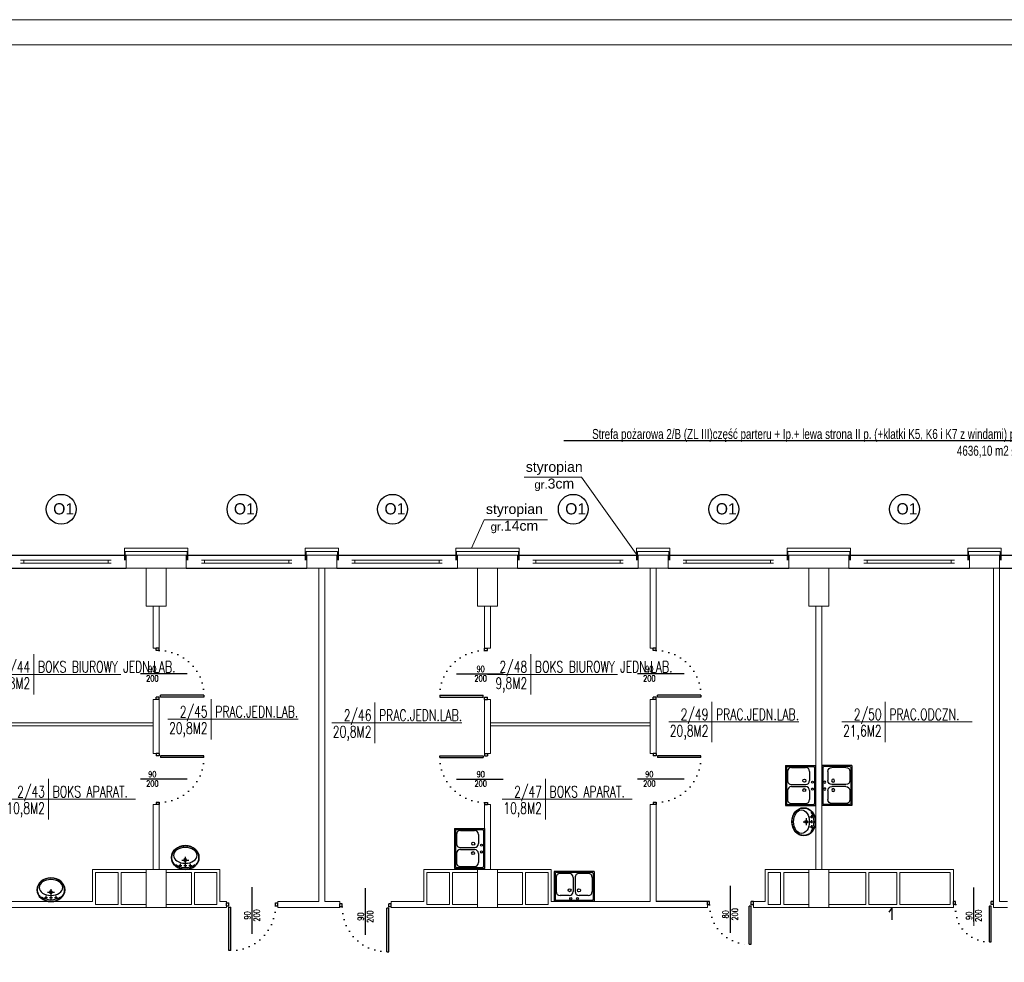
# Model space of a CAD drawing. Header units: millimetres. Extents: x 126553 to 403692, y -95821 to 38049.
# Tile 255 of 256: x 249538 to 251499, y 13247 to 15124. Entities that reach past the tile are written whole.
import ezdxf
from ezdxf import colors
from ezdxf.entities.mleader import LeaderData, LeaderLine
from ezdxf.enums import TextEntityAlignment as Align
from ezdxf.math import Vec2, Vec3

# ---------------------------------------------------------------- set-up
doc = ezdxf.new("R2010")
doc.units = ezdxf.units.MM
doc.linetypes.add('DOTX2', pattern=[12.7, 0, -12.7])
doc.layers.add('1  opis', color=9, linetype='Continuous')
doc.layers.add('WIDOK', color=7, linetype='Continuous')
for name, color, linetype, lineweight in [('_(06 GRUBA)', 7, 'Continuous', 40), ('CIENKIE', 7, 'Continuous', 18), ('drzwi', 7, 'Continuous', 15), ('ocieplenie', 253, 'BATTING', 18), ('OKNA', 7, 'Continuous', 13), ('opisy', 7, 'Continuous', 18), ('ramki', 250, 'Continuous', 13), ('WAW_ŚLUSARKA ALUMINIOWA OPIS PB', 7, 'Continuous', 9), ('ŚCIANY GRUBE', 7, 'Continuous', 20)]:
    doc.layers.add(name, color=color, linetype=linetype, lineweight=lineweight)
doc.styles.add('OPIS', font='romans.shx', dxfattribs={"width": 0.8})
doc.styles.add('ROMANS', font='romans.shx', dxfattribs={"width": 0.7})
doc.styles.add('STYLE1', font='txt', dxfattribs={"width": 0.8})
doc.linetypes.add('BATTING', pattern='A,0.0001,-0.1,[134,LTYPESHP.SHX,S=0.1,R=0,X=-0.1,Y=0],-0.2,[134,LTYPESHP.SHX,S=0.1,R=180,X=0.1,Y=0],-0.1', length=0.4001)

# ---------------------------------------------------------------- blocks, each defined once
blk = doc.blocks.new('OKNO')
at = {"layer": 'OKNA'}
for p, q in [((30, 15.9), (210, 15.9)), ((30, 9.9), (210, 9.9)), ((36, 9.9), (36, 15.9)), ((204, 9.9), (204, 15.9))]:
    blk.add_line(p, q, dxfattribs=at)
blk = doc.blocks.new('umblcd')
for p, q in [((-13.1, -8), (-6.9, -8)), ((-10, -11.2), (-10, -4.9)), ((-6.8, -18.8), (6.9, -18.8)), ((-3.1, -8), (3.1, -8)), ((0, -11.2), (0, -4.9)), ((0, -25), (0, -12.3)), ((6.9, -8), (13.1, -8)), ((10, -11.2), (10, -4.9))]:
    blk.add_line(p, q)
for centre, radius in [((-10, -8), 1), ((0, -18.8), 2.75), ((0, -18.8), 2.12), ((0, -8), 1), ((10, -8), 1)]:
    blk.add_circle(centre, radius)
for centre, major_axis, ratio in [((0, -23.7), (28, 0), 0.84777), ((0, -28), (23.5, 0), 0.670213)]:
    blk.add_ellipse(centre, major_axis=major_axis, ratio=ratio)
blk.add_ellipse((0, -23.7), major_axis=(27.3, 0), ratio=0.755375, start_param=7.077945, end_param=8.630335)
blk.add_open_spline([(27.3, -23.7), (27.3, -23), (27.3, -22.2), (27, -20.1), (26.8, -18.9), (26, -16.4), (25.4, -15.2), (24.2, -12.9), (23.4, -11.7), (21.7, -9.6), (20.7, -8.6), (18.6, -6.8), (17.5, -5.9), (15, -4.4), (13.7, -3.7), (11, -2.6), (9.6, -2.1), (6.7, -1.3), (5.2, -1), (2.1, -0.7), (0.6, -0.6), (-2.4, -0.7), (-4, -0.9), (-7, -1.4), (-8.4, -1.7), (-11.3, -2.7), (-12.7, -3.2), (-15.3, -4.5), (-16.5, -5.3), (-18.8, -7), (-19.9, -7.9), (-21.9, -9.8), (-22.8, -10.9), (-24.3, -13.1), (-25, -14.3), (-26.1, -16.6), (-26.5, -17.9), (-27.1, -20.4), (-27.3, -21.7), (-27.4, -24.2), (-27.3, -25.5), (-26.9, -28), (-26.6, -29.3), (-25.7, -31.7), (-25.1, -32.9), (-23.8, -35.2), (-23, -36.3), (-21.2, -38.4), (-20.2, -39.4), (-18, -41.2), (-16.8, -42), (-14.3, -43.4), (-13, -44.1), (-10.2, -45.2), (-8.8, -45.6), (-5.9, -46.3), (-4.3, -46.6), (-1.3, -46.8), (0.2, -46.9), (3.3, -46.7), (4.8, -46.5), (7.8, -45.9), (9.2, -45.5), (12, -44.5), (13.4, -43.9), (16, -42.5), (17.2, -41.7), (19.4, -40), (20.5, -39.1), (22.4, -37.1), (23.2, -36), (24.7, -33.7), (25.3, -32.6), (26.3, -30.2), (26.7, -28.9), (27.2, -26.4), (27.3, -25.1), (27.3, -23.8), (27.3, -23.8), (27.3, -23.7)], degree=3, knots=[0, 0, 0, 0, 0.102087, 0.102087, 0.269017, 0.269017, 0.435947, 0.435947, 0.602878, 0.602878, 0.769808, 0.769808, 0.936738, 0.936738, 1.103669, 1.103669, 1.270599, 1.270599, 1.437529, 1.437529, 1.60446, 1.60446, 1.77139, 1.77139, 1.93832, 1.93832, 2.105251, 2.105251, 2.272181, 2.272181, 2.439112, 2.439112, 2.606042, 2.606042, 2.772972, 2.772972, 2.939903, 2.939903, 3.106833, 3.106833, 3.273763, 3.273763, 3.440694, 3.440694, 3.607624, 3.607624, 3.774554, 3.774554, 3.941485, 3.941485, 4.108415, 4.108415, 4.275345, 4.275345, 4.442276, 4.442276, 4.609206, 4.609206, 4.776136, 4.776136, 4.943067, 4.943067, 5.109997, 5.109997, 5.276927, 5.276927, 5.443858, 5.443858, 5.610788, 5.610788, 5.777718, 5.777718, 5.944649, 5.944649, 6.111579, 6.111579, 6.27851, 6.27851, 6.283185, 6.283185, 6.283185, 6.283185])
blk = doc.blocks.new('80D')
for p, q in [((-8.3, 80.5), (-8.3, 8.9)), ((-8.3, 80.5), (-4.6, 80.5)), ((-4.6, 80.4), (-4.6, 8.9)), ((-39.1, 39.9), (-39.1, -28.3)), ((-80, 6.1), (-80, 0)), ((-75.4, 6.1), (-80, 6.1)), ((-75.4, 0), (-80, 0)), ((-75.4, 6.1), (-75.4, 0)), ((-4.6, 8.9), (-8.3, 8.9)), ((0, 6.1), (-4.6, 6.1)), ((-4.6, 6.1), (-4.6, 0)), ((0, 0), (-4.6, 0)), ((0, 6.1), (0, 0))]:
    blk.add_line(p, q)
at = {"linetype": 'DOTX2', "extrusion": (0, 0, -1)}
blk.add_ellipse((4.7, 0.7), major_axis=(-62.1, 59.2), ratio=0.860496, start_param=-0.768267, end_param=0.768267, dxfattribs=at)
blk = doc.blocks.new('zl1')
for p, q in [((0, 0), (80, 0)), ((0, -60), (0, 0)), ((80, -60), (80, 0)), ((2, -56), (2, -4)), ((4, -2), (76, -2)), ((12, -12), (30, -12)), ((50, -12), (68, -12)), ((78, -56), (78, -4)), ((4, -48), (4, -20)), ((38, -48), (38, -20)), ((42, -48), (42, -20)), ((76, -48), (76, -20)), ((4, -58), (76, -58)), ((12, -56), (30, -56)), ((50, -56), (68, -56)), ((0, -60), (80, -60))]:
    blk.add_line(p, q)
for centre, radius in [((30.353874, -22.445313), 3), ((33.178611, -6.017334), 2), ((46.898765, -6.017334), 2), ((49.118202, -22.719116), 3)]:
    blk.add_circle(centre, radius)
for centre, radius, start, end in [((4, -4), 2, 90, 180), ((12, -20), 8, 90, 180), ((30, -20), 8, 0, 90), ((50, -20), 8, 90, 180), ((68, -20), 8, 0, 90), ((76, -4), 2, 0, 90), ((4, -56), 2, 180, 270), ((12, -48), 8, 180, 270), ((30, -48), 8, 270, 0), ((50, -48), 8, 180, 270), ((68, -48), 8, 270, 0), ((76, -56), 2, 270, 0)]:
    blk.add_arc(centre, radius, start, end)
blk = doc.blocks.new('METKA')
for p, q in [((0, 26.9), (0, -26.9)), ((-57.4, 0), (115.4, 0))]:
    blk.add_line(p, q)
at = {"layer": 'opisy', "style": 'STYLE1', "width": 0.8, "flags": 4}
for tag, p in [('NUMER', (-6.1, 4.5)), ('POWIERZCHNIA', (-6, -24.6))]:
    blk.add_attdef(tag, text='', height=17, dxfattribs=at).set_placement(p, align=Align.RIGHT)
for tag, p in [('NAZWA', (5.3, 4.6)), ('POSADZKA', (5.6, -24.7))]:
    blk.add_attdef(tag, p, '', height=17, dxfattribs=at)
blk = doc.blocks.new('o1')
at = {"layer": 'WIDOK'}
blk.add_circle((-85.4, -0.7), 29.7, dxfattribs=at)
at = {"layer": 'opisy', "insert": (-101.5, 11.4), "char_height": 22.4, "width": 15.9, "attachment_point": 1}
blk.add_mtext('{\\fArial|b0|i0|c238|p34;O1}', dxfattribs=at)
blk = doc.blocks.new('A$C121B6CE3')
blk.add_lwpolyline([(0, -20), (0, 20)])
at = {"style": 'OPIS', "width": 0.8}
blk.add_attdef('Szerokość', text='', height=12, rotation=90, dxfattribs=at).set_placement((0, 0), align=Align.BOTTOM_CENTER)
blk.add_attdef('Wysokość', text='', height=12, rotation=90, dxfattribs=at).set_placement((3, 0), align=Align.TOP_CENTER)

msp = doc.modelspace()

# ---------------------------------------------------------------- linework, layer by layer
for p, q in [((249815.48927, 13872.17962), (249809.36927, 13872.17962)), ((249809.36927, 13867.58503), (249809.36927, 13872.17962)), ((249815.48927, 13867.58503), (249815.48927, 13872.17962)), ((250463.48927, 13872.17962), (250469.60927, 13872.17962)), ((250463.48927, 13867.58503), (250463.48927, 13872.17962)), ((250469.60927, 13867.58503), (250469.60927, 13872.17962)), ((250805.48927, 13872.17962), (250799.36927, 13872.17962)), ((250799.36927, 13867.58503), (250799.36927, 13872.17962)), ((250805.48927, 13867.58503), (250805.48927, 13872.17962)), ((249815.48927, 13867.58503), (249809.36927, 13867.58503)), ((250463.48927, 13867.58503), (250469.60927, 13867.58503)), ((250805.48927, 13867.58503), (250799.36927, 13867.58503)), ((249871.23883, 13821.17962), (249778.22172, 13821.17962)), ((250407.73972, 13821.17962), (250500.75682, 13821.17962)), ((250861.23883, 13821.17962), (250768.22172, 13821.17962)), ((249809.36927, 13770.17962), (249809.36927, 13774.77422)), ((249815.48927, 13774.77422), (249809.36927, 13774.77422)), ((249815.48927, 13770.17962), (249809.36927, 13770.17962)), ((249815.48927, 13770.17962), (249815.48927, 13774.77422)), ((249904.62441, 13778.44989), (249818.24603, 13778.44989)), ((249818.24603, 13774.77422), (249818.24603, 13778.44989)), ((249904.54859, 13774.77422), (249818.24603, 13774.77422)), ((249904.62441, 13778.44989), (249904.62441, 13774.77422)), ((250374.35414, 13778.44989), (250460.73252, 13778.44989)), ((250374.35414, 13778.44989), (250374.35414, 13774.77422)), ((250374.42996, 13774.77422), (250460.73252, 13774.77422)), ((250460.73252, 13774.77422), (250460.73252, 13778.44989)), ((250463.48927, 13770.17962), (250463.48927, 13774.77422)), ((250463.48927, 13774.77422), (250469.60927, 13774.77422)), ((250463.48927, 13770.17962), (250469.60927, 13770.17962)), ((250469.60927, 13770.17962), (250469.60927, 13774.77422)), ((250799.36927, 13770.17962), (250799.36927, 13774.77422)), ((250805.48927, 13774.77422), (250799.36927, 13774.77422)), ((250805.48927, 13770.17962), (250799.36927, 13770.17962)), ((250805.48927, 13770.17962), (250805.48927, 13774.77422)), ((250894.62441, 13778.44989), (250808.24603, 13778.44989)), ((250808.24603, 13774.77422), (250808.24603, 13778.44989)), ((250894.54859, 13774.77422), (250808.24603, 13774.77422)), ((250894.62441, 13778.44989), (250894.62441, 13774.77422)), ((249815.48927, 13662.71511), (249809.36927, 13662.71511)), ((249809.36927, 13662.71511), (249809.36927, 13658.12052)), ((249815.48927, 13658.12052), (249809.36927, 13658.12052)), ((249815.48927, 13662.71511), (249815.48927, 13658.12052)), ((249904.54859, 13658.12052), (249818.24603, 13658.12052)), ((249818.24603, 13658.12052), (249818.24603, 13654.44484)), ((249904.62441, 13654.44484), (249818.24603, 13654.44484)), ((249904.62441, 13654.44484), (249904.62441, 13658.12052)), ((250374.35414, 13654.44484), (250374.35414, 13658.12052)), ((250374.35414, 13654.44484), (250460.73252, 13654.44484)), ((250374.42996, 13658.12052), (250460.73252, 13658.12052)), ((250460.73252, 13658.12052), (250460.73252, 13654.44484)), ((250463.48927, 13662.71511), (250469.60927, 13662.71511)), ((250463.48927, 13662.71511), (250463.48927, 13658.12052)), ((250463.48927, 13658.12052), (250469.60927, 13658.12052)), ((250469.60927, 13662.71511), (250469.60927, 13658.12052)), ((250805.48927, 13662.71511), (250799.36927, 13662.71511)), ((250799.36927, 13662.71511), (250799.36927, 13658.12052)), ((250805.48927, 13658.12052), (250799.36927, 13658.12052)), ((250805.48927, 13662.71511), (250805.48927, 13658.12052)), ((250894.54859, 13658.12052), (250808.24603, 13658.12052)), ((250808.24603, 13658.12052), (250808.24603, 13654.44484)), ((250894.62441, 13654.44484), (250808.24603, 13654.44484)), ((250894.62441, 13654.44484), (250894.62441, 13658.12052)), ((249871.23883, 13611.71511), (249778.22172, 13611.71511)), ((250407.73972, 13611.71511), (250500.75682, 13611.71511)), ((250861.23883, 13611.71511), (250768.22172, 13611.71511)), ((249815.48927, 13565.30971), (249809.36927, 13565.30971)), ((249809.36927, 13565.30971), (249809.36927, 13560.71511)), ((249815.48927, 13560.71511), (249809.36927, 13560.71511)), ((249815.48927, 13565.30971), (249815.48927, 13560.71511)), ((250463.48927, 13565.30971), (250469.60927, 13565.30971)), ((250463.48927, 13565.30971), (250463.48927, 13560.71511)), ((250463.48927, 13560.71511), (250469.60927, 13560.71511)), ((250469.60927, 13565.30971), (250469.60927, 13560.71511)), ((250805.48927, 13565.30971), (250799.36927, 13565.30971)), ((250799.36927, 13565.30971), (250799.36927, 13560.71511)), ((250805.48927, 13560.71511), (250799.36927, 13560.71511)), ((250805.48927, 13565.30971), (250805.48927, 13560.71511)), ((250953.34299, 13305.78891), (250953.34299, 13398.80601)), ((250000.71102, 13303.5377), (250000.71102, 13396.5548)), ((250226.48927, 13301.26475), (250226.48927, 13394.28185)), ((251438.39217, 13327.78405), (251438.39217, 13395.98668)), ((249949.71102, 13359.28725), (249949.71102, 13365.40725)), ((249949.71102, 13365.40725), (249954.30562, 13365.40725)), ((249949.71102, 13359.28725), (249954.30562, 13359.28725)), ((249954.30562, 13359.28725), (249954.30562, 13365.40725)), ((250047.11643, 13359.28725), (250047.11643, 13365.40725)), ((250047.11643, 13365.40725), (250051.71102, 13365.40725)), ((250047.11643, 13359.28725), (250051.71102, 13359.28725)), ((250051.71102, 13359.28725), (250051.71102, 13365.40725)), ((250175.48927, 13357.0143), (250175.48927, 13363.1343)), ((250180.08387, 13363.1343), (250175.48927, 13363.1343)), ((250180.08387, 13357.0143), (250180.08387, 13363.1343)), ((250277.48927, 13363.1343), (250272.89468, 13363.1343)), ((250272.89468, 13357.0143), (250272.89468, 13363.1343)), ((250277.48927, 13357.0143), (250277.48927, 13363.1343)), ((250911.9411, 13367.65846), (250907.3465, 13367.65846)), ((250911.9411, 13361.53846), (250907.3465, 13361.53846)), ((250911.9411, 13361.53846), (250911.9411, 13367.65846)), ((250990.9411, 13282.62402), (250990.9411, 13358.78171)), ((250994.61677, 13358.78171), (250990.9411, 13358.78171)), ((250999.21137, 13367.65846), (250994.61677, 13367.65846)), ((250994.61677, 13361.53846), (250994.61677, 13367.65846)), ((250999.21137, 13361.53846), (250994.61677, 13361.53846)), ((250994.61677, 13282.69984), (250994.61677, 13358.78171)), ((250999.21137, 13361.53846), (250999.21137, 13367.65846)), ((251397.48927, 13361.60565), (251397.48927, 13367.72565)), ((251402.08387, 13367.72565), (251397.48927, 13367.72565)), ((251402.08387, 13361.60565), (251397.48927, 13361.60565)), ((251402.08387, 13361.60565), (251402.08387, 13367.72565)), ((251469.219, 13287.23795), (251469.219, 13358.84889)), ((251472.89468, 13358.84889), (251469.219, 13358.84889)), ((251477.48927, 13367.72565), (251472.89468, 13367.72565)), ((251472.89468, 13361.60565), (251472.89468, 13367.72565)), ((251477.48927, 13361.60565), (251472.89468, 13361.60565)), ((251472.89468, 13287.31377), (251472.89468, 13358.84889)), ((251477.48927, 13361.60565), (251477.48927, 13367.72565)), ((249954.30562, 13270.22793), (249954.30562, 13356.53049)), ((249954.30562, 13356.53049), (249957.98129, 13356.53049)), ((249957.98129, 13270.15211), (249957.98129, 13356.53049)), ((250180.08387, 13357.0143), (250175.48927, 13357.0143)), ((250269.219, 13267.87916), (250269.219, 13354.25754)), ((250272.89468, 13354.25754), (250269.219, 13354.25754)), ((250277.48927, 13357.0143), (250272.89468, 13357.0143)), ((250272.89468, 13267.95498), (250272.89468, 13354.25754)), ((250990.9411, 13282.62402), (250994.61677, 13282.62402)), ((251469.219, 13287.23795), (251472.89468, 13287.23795)), ((249957.98129, 13270.15211), (249954.30562, 13270.15211)), ((250269.219, 13267.87916), (250272.89468, 13267.87916))]:
    msp.add_line(p, q)
msp.add_lwpolyline([(250907.48583, 13361.53846), (250907.48583, 13367.65846), (250805.48927, 13367.65846)])
at = {"linetype": 'DOTX2', "extrusion": (0, 0, -1)}
for centre, major_axis in [((249815.48927, 13778.44989), (-63.02806, -63.02806)), ((250805.48927, 13778.44989), (-63.02806, -63.02806)), ((250463.48927, 13654.44484), (63.02806, 63.02806)), ((249957.98129, 13359.28725), (-63.02806, 63.02806))]:
    msp.add_ellipse(centre, major_axis=major_axis, ratio=1, start_param=2.3561944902, end_param=3.9682396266, dxfattribs=at)
at = {"linetype": 'DOTX2'}
for centre, major_axis, ratio, start_param, end_param in [((250463.48927, 13778.44989), (63.02806, 63.02806), 1, 0.7853981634, 2.3974432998), ((249815.48927, 13654.44484), (63.02806, 63.02806), 1, 3.926990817, 5.5390359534), ((250805.48927, 13654.44484), (63.02806, 63.02806), 1, 3.926990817, 5.5390359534), ((250990.9411, 13361.53846), (55.86144, 55.86144), 1, 2.3561944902, 3.9682396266), ((251482.16231, 13367.03952), (62.12216, 59.21132), 0.860495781, 2.3733256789, 3.9098596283), ((250269.219, 13357.0143), (63.02806, 63.02806), 1, 2.3561944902, 3.9682396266)]:
    msp.add_ellipse(centre, major_axis=major_axis, ratio=ratio, start_param=start_param, end_param=end_param, dxfattribs=at)
at = {"layer": 'ocieplenie'}
for p, q in [((249746.48927, 14071.65846), (249872.48927, 14071.65846)), ((249746.48927, 14071.65846), (249746.48927, 14047.56639)), ((249872.48927, 14047.56639), (249872.48927, 14071.65846)), ((250106.48927, 14071.65846), (250172.48927, 14071.65846)), ((250106.48927, 14071.65846), (250106.48927, 14047.56639)), ((250172.48927, 14047.56639), (250172.48927, 14071.65846)), ((250406.48927, 14071.65846), (250532.48927, 14071.65846)), ((250406.48927, 14071.65846), (250406.48927, 14047.56639)), ((250532.48927, 14047.56639), (250532.48927, 14071.65846)), ((250766.48927, 14071.65846), (250832.48927, 14071.65846)), ((250766.48927, 14071.65846), (250766.48927, 14047.56639)), ((250832.48927, 14047.56639), (250832.48927, 14071.65846)), ((251066.48927, 14071.65846), (251192.48927, 14071.65846)), ((251066.48927, 14071.65846), (251066.48927, 14047.56639)), ((251192.48927, 14047.56639), (251192.48927, 14071.65846)), ((251426.48927, 14071.65846), (251492.48927, 14071.65846)), ((251426.48927, 14071.65846), (251426.48927, 14047.56639)), ((251492.48927, 14047.56639), (251492.48927, 14071.65846))]:
    msp.add_line(p, q, dxfattribs=at)
at = {"layer": 'ocieplenie', "linetype": 'BATTING', "ltscale": 0.65}
for p, q in [((249747.98927, 14064.65846), (249870.98927, 14064.65846)), ((250107.98927, 14064.65846), (250170.98927, 14064.65846)), ((250407.98927, 14064.65846), (250530.98927, 14064.65846)), ((250767.98927, 14064.65846), (250830.98927, 14064.65846)), ((251067.98927, 14064.65846), (251190.98927, 14064.65846)), ((251427.98927, 14064.65846), (251490.98927, 14064.65846))]:
    msp.add_line(p, q, dxfattribs=at)
at = {"layer": 'ocieplenie', "linetype": 'BATTING', "ltscale": 0.15}
for p, q in [((249747.98927, 14064.65846), (249747.98927, 14047.56639)), ((249870.98927, 14047.56639), (249870.98927, 14064.65846)), ((250107.98927, 14064.65846), (250107.98927, 14047.56639)), ((250170.98927, 14047.56639), (250170.98927, 14064.65846)), ((250407.98927, 14064.65846), (250407.98927, 14047.56639)), ((250530.98927, 14047.56639), (250530.98927, 14064.65846)), ((250767.98927, 14064.65846), (250767.98927, 14047.56639)), ((250830.98927, 14047.56639), (250830.98927, 14064.65846)), ((251067.98927, 14064.65846), (251067.98927, 14047.56639)), ((251190.98927, 14047.56639), (251190.98927, 14064.65846)), ((251427.98927, 14064.65846), (251427.98927, 14047.56639)), ((251490.98927, 14047.56639), (251490.98927, 14064.65846))]:
    msp.add_line(p, q, dxfattribs=at)
at = {"layer": 'opisy'}
for points in [[(250542.7303, 14212.81608), (250657.03234, 14212.81608), (250765.3858, 14060.12978)], [(250588.89729, 14127.69234), (250462.64704, 14127.69234), (250437.67519, 14071.65846)]]:
    msp.add_lwpolyline(points, dxfattribs=at)
at = {"layer": 'ramki', "color": 0, "ltscale": 0.6}
for points in [[(246822.07419, 15123.67677), (259725.78952, 15123.67677), (259725.78952, 10923.67677), (246822.07419, 10923.67677)], [(247022.07419, 15073.67677), (259675.78952, 15073.67677), (259675.78952, 10973.67677), (247022.07419, 10973.67677)]]:
    msp.add_lwpolyline(points, close=True, dxfattribs=at)
at = {"layer": 'WIDOK'}
for p, q in [((249509.48927, 14057.65846), (249749.48927, 14057.65846)), ((249869.48927, 14057.65846), (250109.48927, 14057.65846)), ((250169.48927, 14057.65846), (250409.48927, 14057.65846)), ((250529.48927, 14057.65846), (250769.48927, 14057.65846)), ((250829.48927, 14057.65846), (251069.48927, 14057.65846)), ((251189.48927, 14057.65846), (251429.48927, 14057.65846)), ((251489.48927, 14057.65846), (251729.48927, 14057.65846)), ((249509.48927, 14031.65846), (249749.48927, 14031.65846)), ((249869.48927, 14031.65846), (250109.48927, 14031.65846)), ((250169.48927, 14031.65846), (250409.48927, 14031.65846)), ((250529.48927, 14031.65846), (250769.48927, 14031.65846)), ((250829.48927, 14031.65846), (251069.48927, 14031.65846)), ((251189.48927, 14031.65846), (251429.48927, 14031.65846)), ((251489.48927, 14031.65846), (251729.48927, 14031.65846))]:
    msp.add_line(p, q, dxfattribs=at)
msp.add_lwpolyline([(251275.39871, 13331.4526), (251275.39871, 13355.65846), (251268.79311, 13346.86022)], dxfattribs=at)
at = {"layer": 'ŚCIANY GRUBE'}
for p, q in [((249869.48927, 14057.65846), (249749.48927, 14057.65846)), ((249869.48927, 14057.65846), (249749.48927, 14057.65846)), ((249749.48927, 14057.65846), (249749.48927, 14031.65846)), ((249869.48927, 14057.65846), (249869.48927, 14031.65846)), ((250109.48927, 14057.65846), (250109.48927, 14031.65846)), ((250169.48927, 14057.65846), (250109.48927, 14057.65846)), ((250169.48927, 14057.65846), (250109.48927, 14057.65846)), ((250169.48927, 14057.65846), (250169.48927, 14031.65846)), ((250409.48927, 14057.65846), (250409.48927, 14031.65846)), ((250529.48927, 14057.65846), (250409.48927, 14057.65846)), ((250529.48927, 14057.65846), (250409.48927, 14057.65846)), ((250529.48927, 14057.65846), (250529.48927, 14031.65846)), ((250829.48927, 14057.65846), (250769.48927, 14057.65846)), ((250769.48927, 14057.65846), (250769.48927, 14031.65846)), ((250829.48927, 14057.65846), (250829.48927, 14031.65846)), ((251189.48927, 14057.65846), (251069.48927, 14057.65846)), ((251069.48927, 14057.65846), (251069.48927, 14031.65846)), ((251189.48927, 14057.65846), (251189.48927, 14031.65846)), ((251489.48927, 14057.65846), (251429.48927, 14057.65846)), ((251429.48927, 14057.65846), (251429.48927, 14031.65846)), ((251489.48927, 14057.65846), (251489.48927, 14031.65846)), ((249869.48927, 14031.65846), (249749.48927, 14031.65846)), ((249869.48927, 14031.65846), (249749.48927, 14031.65846)), ((250169.48927, 14031.65846), (250109.48927, 14031.65846)), ((250169.48927, 14031.65846), (250109.48927, 14031.65846)), ((250133.48927, 13367.65846), (250133.48927, 14031.65846)), ((250145.48927, 13367.65846), (250145.48927, 14031.65846)), ((250529.48927, 14031.65846), (250409.48927, 14031.65846)), ((250529.48927, 14031.65846), (250409.48927, 14031.65846)), ((250829.48927, 14031.65846), (250769.48927, 14031.65846)), ((250793.48927, 13872.17962), (250793.48927, 14031.65846)), ((250805.48927, 13872.17962), (250805.48927, 14031.65846)), ((251189.48927, 14031.65846), (251069.48927, 14031.65846)), ((251489.48927, 14031.65846), (251429.48927, 14031.65846)), ((251477.48927, 13355.65846), (251477.48927, 14031.65846)), ((251489.48927, 13367.65846), (251489.48927, 14031.65846)), ((249803.48927, 13872.17962), (249803.48927, 13955.65846)), ((249815.48927, 13872.17962), (249815.48927, 13955.65846)), ((250463.48927, 13872.17962), (250463.48927, 13955.65846)), ((250475.48927, 13872.17962), (250475.48927, 13955.65846)), ((251123.48927, 13431.65846), (251123.48927, 13955.65846)), ((251135.48927, 13431.65846), (251135.48927, 13955.65846)), ((249815.48927, 13872.17962), (249803.48927, 13872.17962)), ((250463.48927, 13872.17962), (250475.48927, 13872.17962)), ((250805.48927, 13872.17962), (250793.48927, 13872.17962)), ((249815.48927, 13770.17962), (249803.48927, 13770.17962)), ((249803.48927, 13662.71511), (249803.48927, 13770.17962)), ((249815.48927, 13662.71511), (249815.48927, 13770.17962)), ((250463.48927, 13770.17962), (250475.48927, 13770.17962)), ((250463.48927, 13662.71511), (250463.48927, 13770.17962)), ((250475.48927, 13662.71511), (250475.48927, 13770.17962)), ((250793.48927, 13662.71511), (250793.48927, 13770.17962)), ((250805.48927, 13770.17962), (250793.48927, 13770.17962)), ((250805.48927, 13662.71511), (250805.48927, 13770.17962)), ((249803.48927, 13723.65846), (249485.48927, 13723.65846)), ((249803.48927, 13717.65846), (249485.48927, 13717.65846)), ((250793.48927, 13723.65846), (250475.48927, 13723.65846)), ((250793.48927, 13717.65846), (250475.48927, 13717.65846)), ((249815.48927, 13662.71511), (249803.48927, 13662.71511)), ((250463.48927, 13662.71511), (250475.48927, 13662.71511)), ((250805.48927, 13662.71511), (250793.48927, 13662.71511)), ((249803.48927, 13431.65846), (249803.48927, 13560.71511)), ((249815.48927, 13560.71511), (249803.48927, 13560.71511)), ((249815.48927, 13431.65846), (249815.48927, 13560.71511)), ((250463.48927, 13431.65846), (250463.48927, 13560.71511)), ((250463.48927, 13560.71511), (250475.48927, 13560.71511)), ((250475.48927, 13431.65846), (250475.48927, 13560.71511)), ((250793.48927, 13367.65846), (250793.48927, 13560.71511)), ((250805.48927, 13560.71511), (250793.48927, 13560.71511)), ((250805.48927, 13367.65846), (250805.48927, 13560.71511)), ((249789.48927, 13431.65846), (249682.48927, 13431.65846)), ((249682.48927, 13367.65846), (249682.48927, 13431.65846)), ((249733.48927, 13425.65846), (249688.48927, 13425.65846)), ((249688.48927, 13361.65846), (249688.48927, 13425.65846)), ((249733.48927, 13361.65846), (249733.48927, 13425.65846)), ((249789.48927, 13425.65846), (249739.48927, 13425.65846)), ((249739.48927, 13361.65846), (249739.48927, 13425.65846)), ((249829.48927, 13431.65846), (249936.48927, 13431.65846)), ((249829.48927, 13425.65846), (249879.48927, 13425.65846)), ((249879.48927, 13361.65846), (249879.48927, 13425.65846)), ((249885.48927, 13361.65846), (249885.48927, 13425.65846)), ((249885.48927, 13425.65846), (249930.48927, 13425.65846)), ((249930.48927, 13361.65846), (249930.48927, 13425.65846)), ((249936.48927, 13367.65846), (249936.48927, 13431.65846)), ((250449.48927, 13431.65846), (250342.48927, 13431.65846)), ((250342.48927, 13367.65846), (250342.48927, 13431.65846)), ((250393.48927, 13425.65846), (250348.48927, 13425.65846)), ((250348.48927, 13361.65846), (250348.48927, 13425.65846)), ((250393.48927, 13361.65846), (250393.48927, 13425.65846)), ((250449.48927, 13425.65846), (250399.48927, 13425.65846)), ((250399.48927, 13361.65846), (250399.48927, 13425.65846)), ((250489.48927, 13431.65846), (250596.48927, 13431.65846)), ((250489.48927, 13425.65846), (250539.48927, 13425.65846)), ((250539.48927, 13361.65846), (250539.48927, 13425.65846)), ((250545.48927, 13425.65846), (250590.48927, 13425.65846)), ((250545.48927, 13361.65846), (250545.48927, 13425.65846)), ((250590.48927, 13361.65846), (250590.48927, 13425.65846)), ((250596.48927, 13367.65846), (250596.48927, 13431.65846)), ((251053.48927, 13431.65846), (251022.48927, 13431.65846)), ((251022.48927, 13367.65846), (251022.48927, 13431.65846)), ((251028.48927, 13361.65846), (251028.48927, 13425.65846)), ((251053.48927, 13425.65846), (251028.48927, 13425.65846)), ((251228.98927, 13431.65846), (251053.48927, 13431.65846)), ((251059.48927, 13431.65846), (251053.48927, 13431.65846)), ((251053.48927, 13361.65846), (251053.48927, 13425.65846)), ((251059.48927, 13361.65846), (251059.48927, 13425.65846)), ((251109.48927, 13425.65846), (251059.48927, 13425.65846)), ((251222.98927, 13425.65846), (251149.48927, 13425.65846)), ((251222.98927, 13431.65846), (251228.98927, 13431.65846)), ((251222.98927, 13361.65846), (251222.98927, 13425.65846)), ((251397.48927, 13431.65846), (251228.98927, 13431.65846)), ((251284.98927, 13425.65846), (251228.98927, 13425.65846)), ((251228.98927, 13361.65846), (251228.98927, 13425.65846)), ((251284.98927, 13361.65846), (251284.98927, 13425.65846)), ((251290.98927, 13361.65846), (251290.98927, 13425.65846)), ((251391.48927, 13425.65846), (251290.98927, 13425.65846)), ((251391.48927, 13361.65846), (251391.48927, 13425.65846)), ((251397.48927, 13355.65846), (251397.48927, 13431.65846)), ((249682.48927, 13367.65846), (249500.48927, 13367.65846)), ((249688.48927, 13361.65846), (249733.48927, 13361.65846)), ((249739.48927, 13361.65846), (249789.48927, 13361.65846)), ((249879.48927, 13361.65846), (249829.48927, 13361.65846)), ((249930.48927, 13361.65846), (249885.48927, 13361.65846)), ((249949.71102, 13367.65846), (249936.48927, 13367.65846)), ((249949.71102, 13355.65846), (249949.71102, 13367.65846)), ((250051.71102, 13355.65846), (250051.71102, 13367.65846)), ((250133.48927, 13367.65846), (250051.71102, 13367.65846)), ((250175.48927, 13367.65846), (250145.48927, 13367.65846)), ((250175.48927, 13355.65846), (250175.48927, 13367.65846)), ((250277.48927, 13355.65846), (250277.48927, 13367.65846)), ((250342.48927, 13367.65846), (250277.48927, 13367.65846)), ((250348.48927, 13361.65846), (250393.48927, 13361.65846)), ((250399.48927, 13361.65846), (250449.48927, 13361.65846)), ((250539.48927, 13361.65846), (250489.48927, 13361.65846)), ((250590.48927, 13361.65846), (250545.48927, 13361.65846)), ((250720.54429, 13367.65846), (250596.48927, 13367.65846)), ((250793.48927, 13367.65846), (250720.54429, 13367.65846)), ((251022.48927, 13367.65846), (250999.21137, 13367.65846)), ((250999.21137, 13367.65846), (250999.21137, 13355.65846)), ((251028.48927, 13361.65846), (251053.48927, 13361.65846)), ((251059.48927, 13361.65846), (251109.48927, 13361.65846)), ((251149.48927, 13361.65846), (251222.98927, 13361.65846)), ((251228.98927, 13361.65846), (251284.98927, 13361.65846)), ((251290.98927, 13361.65846), (251391.48927, 13361.65846)), ((251489.48927, 13367.65846), (251505.55465, 13367.65846)), ((249949.71102, 13355.65846), (249500.48927, 13355.65846)), ((250175.48927, 13355.65846), (250051.71102, 13355.65846)), ((250720.54429, 13355.65846), (250277.48927, 13355.65846)), ((251397.48927, 13355.65846), (250999.21137, 13355.65846)), ((251477.48927, 13355.65846), (251505.55465, 13355.65846))]:
    msp.add_line(p, q, dxfattribs=at)
for points in [[(249789.48927, 13955.65846), (249829.48927, 13955.65846), (249829.48927, 14031.65846), (249789.48927, 14031.65846)], [(250449.48927, 13955.65846), (250489.48927, 13955.65846), (250489.48927, 14031.65846), (250449.48927, 14031.65846)], [(251109.48927, 13955.65846), (251149.48927, 13955.65846), (251149.48927, 14031.65846), (251109.48927, 14031.65846)], [(249789.48927, 13355.65846), (249829.48927, 13355.65846), (249829.48927, 13431.65846), (249789.48927, 13431.65846)], [(250449.48927, 13355.65846), (250489.48927, 13355.65846), (250489.48927, 13431.65846), (250449.48927, 13431.65846)], [(251109.48927, 13355.65846), (251149.48927, 13355.65846), (251149.48927, 13431.65846), (251109.48927, 13431.65846)]]:
    msp.add_lwpolyline(points, close=True, dxfattribs=at)
msp.add_lwpolyline([(250907.48583, 13367.65846), (250907.48583, 13355.65846), (250720.54429, 13355.65846)], dxfattribs=at)

# ---------------------------------------------------------------- block references
at = {"layer": 'CIENKIE'}
ref = msp.add_blockref('METKA', (249565.62794, 13820.06), dxfattribs=dict(at, xscale=1.5, yscale=1.5, zscale=1.5))
ref.add_attrib('RODZAJ_POMIESCZENIA', 'BOKS BIUROWY JEDN.LAB.', (249573.84165, 13823.84403), dxfattribs={"layer": '0', "height": 22.5, "style": 'ROMANS', "width": 0.7})
ref.add_attrib('POWIERZCHNIA', '9,8M2', dxfattribs={"layer": '0', "height": 22.5, "style": 'ROMANS', "width": 0.7}).set_placement((249558.62653, 13791.15182), align=Align.RIGHT)
ref.add_attrib('NUMER', '2/44', dxfattribs={"layer": '0', "height": 22.5, "style": 'ROMANS', "width": 0.7}).set_placement((249558.62653, 13823.84403), align=Align.RIGHT)
ref = msp.add_blockref('METKA', (250555.62794, 13820.06), dxfattribs=dict(at, xscale=1.5, yscale=1.5, zscale=1.5))
ref.add_attrib('RODZAJ_POMIESCZENIA', 'BOKS BIUROWY JEDN.LAB.', (250563.84165, 13823.84403), dxfattribs={"layer": '0', "height": 22.5, "style": 'ROMANS', "width": 0.7})
ref.add_attrib('POWIERZCHNIA', '9,8M2', dxfattribs={"layer": '0', "height": 22.5, "style": 'ROMANS', "width": 0.7}).set_placement((250548.62653, 13791.15182), align=Align.RIGHT)
ref.add_attrib('NUMER', '2/48', dxfattribs={"layer": '0', "height": 22.5, "style": 'ROMANS', "width": 0.7}).set_placement((250548.62653, 13823.84403), align=Align.RIGHT)
ref = msp.add_blockref('METKA', (249918.99491, 13730.65055), dxfattribs=dict(at, xscale=1.5, yscale=1.5, zscale=1.5))
ref.add_attrib('RODZAJ_POMIESCZENIA', 'PRAC.JEDN.LAB.', (249927.20863, 13734.43458), dxfattribs={"layer": '0', "height": 22.5, "style": 'ROMANS', "width": 0.7})
ref.add_attrib('POWIERZCHNIA', '20,8M2', dxfattribs={"layer": '0', "height": 22.5, "style": 'ROMANS', "width": 0.7}).set_placement((249911.9935, 13701.74236), align=Align.RIGHT)
ref.add_attrib('NUMER', '2/45', dxfattribs={"layer": '0', "height": 22.5, "style": 'ROMANS', "width": 0.7}).set_placement((249911.9935, 13734.43458), align=Align.RIGHT)
ref = msp.add_blockref('METKA', (250245.32053, 13723.61064), dxfattribs=dict(at, xscale=1.5, yscale=1.5, zscale=1.5))
ref.add_attrib('RODZAJ_POMIESCZENIA', 'PRAC.JEDN.LAB.', (250253.53425, 13727.39467), dxfattribs={"layer": '0', "height": 22.5, "style": 'ROMANS', "width": 0.7})
ref.add_attrib('POWIERZCHNIA', '20,8M2', dxfattribs={"layer": '0', "height": 22.5, "style": 'ROMANS', "width": 0.7}).set_placement((250238.31912, 13694.70246), align=Align.RIGHT)
ref.add_attrib('NUMER', '2/46', dxfattribs={"layer": '0', "height": 22.5, "style": 'ROMANS', "width": 0.7}).set_placement((250238.31912, 13727.39467), align=Align.RIGHT)
ref = msp.add_blockref('METKA', (250916.57191, 13725.30741), dxfattribs=dict(at, xscale=1.5, yscale=1.5, zscale=1.5))
ref.add_attrib('RODZAJ_POMIESCZENIA', 'PRAC.JEDN.LAB.', (250924.78563, 13729.09144), dxfattribs={"layer": '0', "height": 22.5, "style": 'ROMANS', "width": 0.7})
ref.add_attrib('POWIERZCHNIA', '20,8M2', dxfattribs={"layer": '0', "height": 22.5, "style": 'ROMANS', "width": 0.7}).set_placement((250909.5705, 13696.39922), align=Align.RIGHT)
ref.add_attrib('NUMER', '2/49', dxfattribs={"layer": '0', "height": 22.5, "style": 'ROMANS', "width": 0.7}).set_placement((250909.5705, 13729.09144), align=Align.RIGHT)
ref = msp.add_blockref('METKA', (251261.75113, 13725.30741), dxfattribs=dict(at, xscale=1.5, yscale=1.5, zscale=1.5))
ref.add_attrib('RODZAJ_POMIESCZENIA', 'PRAC.ODCZN.', (251269.96485, 13729.09144), dxfattribs={"layer": '0', "height": 22.5, "style": 'ROMANS', "width": 0.7})
ref.add_attrib('POWIERZCHNIA', '21,6M2', dxfattribs={"layer": '0', "height": 22.5, "style": 'ROMANS', "width": 0.7}).set_placement((251254.74972, 13696.39922), align=Align.RIGHT)
ref.add_attrib('NUMER', '2/50', dxfattribs={"layer": '0', "height": 22.5, "style": 'ROMANS', "width": 0.7}).set_placement((251254.74972, 13729.09144), align=Align.RIGHT)
ref = msp.add_blockref('METKA', (249594.88098, 13571.45026), dxfattribs=dict(at, xscale=1.5, yscale=1.5, zscale=1.5))
ref.add_attrib('RODZAJ_POMIESCZENIA', 'BOKS APARAT.', (249603.0947, 13575.23429), dxfattribs={"layer": '0', "height": 22.5, "style": 'ROMANS', "width": 0.7})
ref.add_attrib('POWIERZCHNIA', '10,8M2', dxfattribs={"layer": '0', "height": 22.5, "style": 'ROMANS', "width": 0.7}).set_placement((249587.87957, 13542.54207), align=Align.RIGHT)
ref.add_attrib('NUMER', '2/43', dxfattribs={"layer": '0', "height": 22.5, "style": 'ROMANS', "width": 0.7}).set_placement((249587.87957, 13575.23429), align=Align.RIGHT)
ref = msp.add_blockref('METKA', (250584.88098, 13571.45026), dxfattribs=dict(at, xscale=1.5, yscale=1.5, zscale=1.5))
ref.add_attrib('RODZAJ_POMIESCZENIA', 'BOKS APARAT.', (250593.0947, 13575.23429), dxfattribs={"layer": '0', "height": 22.5, "style": 'ROMANS', "width": 0.7})
ref.add_attrib('POWIERZCHNIA', '10,8M2', dxfattribs={"layer": '0', "height": 22.5, "style": 'ROMANS', "width": 0.7}).set_placement((250577.87957, 13542.54207), align=Align.RIGHT)
ref.add_attrib('NUMER', '2/47', dxfattribs={"layer": '0', "height": 22.5, "style": 'ROMANS', "width": 0.7}).set_placement((250577.87957, 13575.23429), align=Align.RIGHT)
at = {"layer": 'drzwi', "xscale": -1, "rotation": 180}
msp.add_blockref('80D', (251477.48927, 13367.72565), dxfattribs=at)
at = {"layer": 'WAW_ŚLUSARKA ALUMINIOWA OPIS PB', "color": 7}
ref = msp.add_blockref('A$C121B6CE3', (249801.83652, 13821.17962), dxfattribs=dict(at, xscale=-1, rotation=90))
ref.add_attrib('Szerokość', '90', dxfattribs={"layer": '0', "color": 7, "height": 12, "style": 'OPIS', "width": 0.8}).set_placement((249801.83652, 13821.17962), align=Align.BOTTOM_CENTER)
ref.add_attrib('Wysokość', '200', dxfattribs={"layer": '0', "color": 7, "height": 12, "style": 'OPIS', "width": 0.8}).set_placement((249801.83652, 13818.17962), align=Align.TOP_CENTER)
ref = msp.add_blockref('A$C121B6CE3', (250455.83652, 13821.17962), dxfattribs=dict(at, xscale=-1, rotation=90))
ref.add_attrib('Szerokość', '90', dxfattribs={"layer": '0', "color": 7, "height": 12, "style": 'OPIS', "width": 0.8}).set_placement((250455.83652, 13821.17962), align=Align.BOTTOM_CENTER)
ref.add_attrib('Wysokość', '200', dxfattribs={"layer": '0', "color": 7, "height": 12, "style": 'OPIS', "width": 0.8}).set_placement((250455.83652, 13818.17962), align=Align.TOP_CENTER)
ref = msp.add_blockref('A$C121B6CE3', (250791.83652, 13821.17962), dxfattribs=dict(at, xscale=-1, rotation=90))
ref.add_attrib('Szerokość', '90', dxfattribs={"layer": '0', "color": 7, "height": 12, "style": 'OPIS', "width": 0.8}).set_placement((250791.83652, 13821.17962), align=Align.BOTTOM_CENTER)
ref.add_attrib('Wysokość', '200', dxfattribs={"layer": '0', "color": 7, "height": 12, "style": 'OPIS', "width": 0.8}).set_placement((250791.83652, 13818.17962), align=Align.TOP_CENTER)
ref = msp.add_blockref('A$C121B6CE3', (249801.83652, 13611.71511), dxfattribs=dict(at, xscale=-1, rotation=90))
ref.add_attrib('Szerokość', '90', dxfattribs={"layer": '0', "color": 7, "height": 12, "style": 'OPIS', "width": 0.8}).set_placement((249801.83652, 13611.71511), align=Align.BOTTOM_CENTER)
ref.add_attrib('Wysokość', '200', dxfattribs={"layer": '0', "color": 7, "height": 12, "style": 'OPIS', "width": 0.8}).set_placement((249801.83652, 13608.71511), align=Align.TOP_CENTER)
ref = msp.add_blockref('A$C121B6CE3', (250455.95652, 13611.71511), dxfattribs=dict(at, xscale=-1, rotation=90))
ref.add_attrib('Szerokość', '90', dxfattribs={"layer": '0', "color": 7, "height": 12, "style": 'OPIS', "width": 0.8}).set_placement((250455.95652, 13611.71511), align=Align.BOTTOM_CENTER)
ref.add_attrib('Wysokość', '200', dxfattribs={"layer": '0', "color": 7, "height": 12, "style": 'OPIS', "width": 0.8}).set_placement((250455.95652, 13608.71511), align=Align.TOP_CENTER)
ref = msp.add_blockref('A$C121B6CE3', (250791.83652, 13611.71511), dxfattribs=dict(at, xscale=-1, rotation=90))
ref.add_attrib('Szerokość', '90', dxfattribs={"layer": '0', "color": 7, "height": 12, "style": 'OPIS', "width": 0.8}).set_placement((250791.83652, 13611.71511), align=Align.BOTTOM_CENTER)
ref.add_attrib('Wysokość', '200', dxfattribs={"layer": '0', "color": 7, "height": 12, "style": 'OPIS', "width": 0.8}).set_placement((250791.83652, 13608.71511), align=Align.TOP_CENTER)
ref = msp.add_blockref('A$C121B6CE3', (250000.71102, 13340.16646), dxfattribs=dict(at, xscale=-1, rotation=180))
ref.add_attrib('Szerokość', '90', dxfattribs={"layer": '0', "color": 7, "height": 12, "rotation": 90, "style": 'OPIS', "width": 0.8}).set_placement((250000.71102, 13340.16646), align=Align.BOTTOM_CENTER)
ref.add_attrib('Wysokość', '200', dxfattribs={"layer": '0', "color": 7, "height": 12, "rotation": 90, "style": 'OPIS', "width": 0.8}).set_placement((250003.71102, 13340.16646), align=Align.TOP_CENTER)
ref = msp.add_blockref('A$C121B6CE3', (250226.48927, 13337.7967), dxfattribs=dict(at, xscale=-1, rotation=180))
ref.add_attrib('Szerokość', '90', dxfattribs={"layer": '0', "color": 7, "height": 12, "rotation": 90, "style": 'OPIS', "width": 0.8}).set_placement((250226.48927, 13337.7967), align=Align.BOTTOM_CENTER)
ref.add_attrib('Wysokość', '200', dxfattribs={"layer": '0', "color": 7, "height": 12, "rotation": 90, "style": 'OPIS', "width": 0.8}).set_placement((250229.48927, 13337.7967), align=Align.TOP_CENTER)
ref = msp.add_blockref('A$C121B6CE3', (250953.34299, 13342.32086), dxfattribs=dict(at, xscale=-1, rotation=180))
ref.add_attrib('Szerokość', '80', dxfattribs={"layer": '0', "color": 7, "height": 12, "rotation": 90, "style": 'OPIS', "width": 0.8}).set_placement((250953.34299, 13342.32086), align=Align.BOTTOM_CENTER)
ref.add_attrib('Wysokość', '200', dxfattribs={"layer": '0', "color": 7, "height": 12, "rotation": 90, "style": 'OPIS', "width": 0.8}).set_placement((250956.34299, 13342.32086), align=Align.TOP_CENTER)
ref = msp.add_blockref('A$C121B6CE3', (251438.39217, 13339.50153), dxfattribs=dict(at, xscale=-1, rotation=180))
ref.add_attrib('Szerokość', '90', dxfattribs={"layer": '0', "color": 7, "height": 12, "rotation": 90, "style": 'OPIS', "width": 0.8}).set_placement((251438.39217, 13339.50153), align=Align.BOTTOM_CENTER)
ref.add_attrib('Wysokość', '200', dxfattribs={"layer": '0', "color": 7, "height": 12, "rotation": 90, "style": 'OPIS', "width": 0.8}).set_placement((251441.39217, 13339.50153), align=Align.TOP_CENTER)
at = {"layer": 'WIDOK'}
for p in [(249705.69844, 14149.57967), (250065.69844, 14149.57967), (250365.69844, 14149.57967), (250725.69844, 14149.57967), (251025.69844, 14149.57967), (251385.69844, 14149.57967)]:
    msp.add_blockref('o1', p, dxfattribs=at)
for name, p, rotation in [('zl1', (251123.13005, 13638.7253), 270), ('umblcd', (251123.13005, 13526.67195), 270), ('zl1', (250463.48927, 13513.31565), 270), ('zl1', (250682.06894, 13367.65846), 180)]:
    msp.add_blockref(name, p, dxfattribs=dict(at, rotation=rotation))
at = {"layer": 'WIDOK', "xscale": -1}
for name, p, rotation in [('zl1', (251135.48927, 13638.7253), 90), ('umblcd', (249867.41535, 13431.65846), 180), ('umblcd', (249599.84257, 13367.65846), 180)]:
    msp.add_blockref(name, p, dxfattribs=dict(at, rotation=rotation))
at = {"layer": 'ŚCIANY GRUBE'}
for p in [(249509.48927, 14031.65846), (249869.48927, 14031.65846), (250169.48927, 14031.65846), (250529.48927, 14031.65846), (250829.48927, 14031.65846), (251189.48927, 14031.65846)]:
    msp.add_blockref('OKNO', p, dxfattribs=at)

# ---------------------------------------------------------------- texts
at = {"layer": 'opisy', "char_height": 20, "width": 276.8659, "attachment_point": 2}
for s, insert in [('{\\farial|b0|i0|c238|p34;styropian \\P\\fArial|b0|i0|c238|p32;\\H0.8125x;gr.\\farial|b0|i0|c238|p34;\\H1.231x;3cm}', (250602.45393, 14243.37484)), ('{\\farial|b0|i0|c238|p34;styropian \\P\\fArial|b0|i0|c238|p32;\\H0.8125x;gr.\\farial|b0|i0|c238|p34;\\H1.231x;14cm}', (250523.06364, 14159.39831))]:
    msp.add_mtext(s, dxfattribs=dict(at, insert=insert))

# ---------------------------------------------------------------- leaders
at = {"layer": '1  opis', "color": 1, "lineweight": -3}
ml = msp.add_multileader_mtext('Standard', dxfattribs=at)
ml.set_content('{\\f@Arial Unicode MS|b0|i0|c238|p34;Strefa pożarowa 2/B (ZL III)część parteru + Ip.+ lewa strona II p. (+klatki K5, K6 i K7 z windami) pawilonu B \\P4636,10 m2 \\f@Arial Unicode MS|b0|i0|c0|p34;≤\\f@Arial Unicode MS|b0|i0|c238|p34; 8000 m2}', color=1, style='ROMANS')
ml.set_leader_properties()
ml.build(insert=Vec2(0, 0))
ml.multileader.update_dxf_attribs({"text_right_attachment_type": 6, "dogleg_length": 0.36, "arrow_head_size": 12, "scale": 3})
ctx = ml.context
ctx.base_point, ctx.scale, ctx.char_height, ctx.arrow_head_size, ctx.landing_gap_size, ctx.plane_origin = Vec3(250626.34558, 14296.7678), 3, 20, 12, 6, Vec3(251907.30993, 13813.10085)
ctx.right_attachment, ctx.text_align_type = 6, 2
notes = []
notes.append((ctx, [(0, (1, 1, 0), (251612.65478, 14284.79645), (-1, 0), 1.08, [(0, [(251907.30993, 13813.10085)], 0, [])])]))
ctx.mtext.insert, ctx.mtext.alignment, ctx.mtext.flow_direction = Vec3(251605.57478, 14308.73915), 3, 5
at = {"layer": '_(06 GRUBA)', "color": 5, "lineweight": -3}
ml = msp.add_multileader_mtext('Standard', dxfattribs=at)
ml.set_content('drzwi do wymiany na dymoszczelne (Sm) o szerokości skrzydła nieblokowanego minimum 0,9 m', color=5, style='ROMANS')
ml.set_leader_properties()
ml.build(insert=Vec2(0, 0))
ml.multileader.update_dxf_attribs({"text_right_attachment_type": 6, "dogleg_length": 0.36, "arrow_head_size": 12, "scale": 3})
ctx = ml.context
ctx.base_point, ctx.scale, ctx.char_height, ctx.arrow_head_size, ctx.landing_gap_size, ctx.plane_origin = Vec3(253093.87987, 11280.25156), 3, 25, 12, 6, Vec3(253380.36664, 12483.37804)
ctx.right_attachment = 6
notes.append((ctx, [(1, (1, 1, 0), (254441.95987, 11263.58489), (-1, 0), 1.08, [(6, [(252487.50111, 13218.07635), (250937.94991, 13027.15019), (250069.98258, 12950.6565), (249948.31564, 12301.33346)], 0, []), (3, [(254357.07558, 12978.9547), (256849.51364, 12963.07499), (256808.25735, 13499.76028)], 0, [])])]))
ctx.mtext.insert, ctx.mtext.flow_direction = Vec3(253099.87987, 11296.91823), 5
for ctx, leaders in notes:
    for number, flags, end, landing, length, lines in leaders:
        leader = LeaderData()
        leader.index, (leader.has_last_leader_line, leader.has_dogleg_vector, leader.attachment_direction) = number, flags
        leader.last_leader_point, leader.dogleg_vector, leader.dogleg_length = Vec3(end), Vec3(landing), length
        for number, points, colour, breaks in lines:
            line = LeaderLine()
            line.index, line.vertices, line.color, line.breaks = number, Vec3.list(points), colors.encode_raw_color(colour), breaks
            leader.lines.append(line)
        ctx.leaders.append(leader)

doc.saveas('drawing.dxf')
